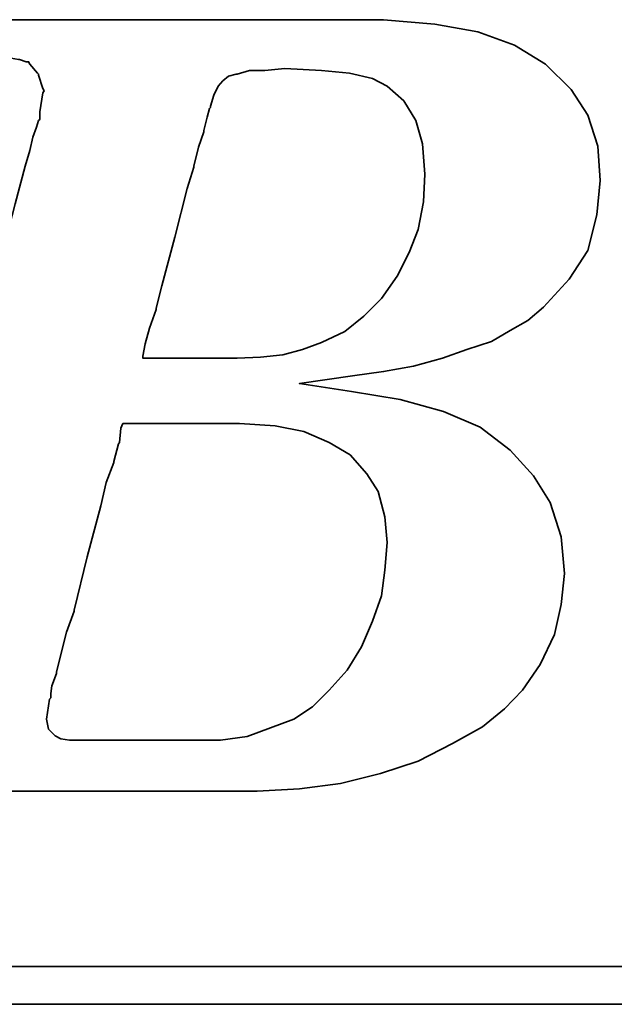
# Model space of a CAD drawing. Header units: inches. Extents: x 26 to 775, y 63 to 714.
# Tile 31 of 49: x 156.88 to 159.18, y 113.03 to 116.84. Entities that reach past the tile are written whole.
import ezdxf

# ---------------------------------------------------------------- set-up
doc = ezdxf.new("R2010")
doc.units = ezdxf.units.IN
doc.header["$LTSCALE"] = 3
doc.header["$MEASUREMENT"] = 0
doc.layers.add('DIM', color=4, linetype='Continuous')
doc.layers.add('layer 1', color=7, linetype='Continuous')

# ---------------------------------------------------------------- blocks, each defined once
blk = doc.blocks.new('TBI MOTION logo(完整正式版)')
at = {"layer": 'layer 1', "color": 22, "lineweight": 35}
for points, knots in [([(-64.65375, -6.86375), (-64.65375, -6.86375), (-64.84375, -7.29625), (-64.84375, -7.29625), (-64.84375, -7.29625), (-64.84375, -7.29625), (-64.86875, -7.34375), (-64.86875, -7.34375), (-64.86875, -7.34375), (-64.86875, -7.34375), (-64.86875, -7.36875), (-64.86875, -7.36875), (-64.86875, -7.36875), (-64.86875, -7.36875), (-65.15375, -7.65375), (-65.15375, -7.65375), (-65.15375, -7.65375), (-65.15375, -7.65375), (-65.17875, -7.65375), (-65.17875, -7.65375), (-65.17875, -7.65375), (-65.17875, -7.65375), (-65.20375, -7.67875), (-65.20375, -7.67875), (-65.20375, -7.67875), (-65.20375, -7.67875), (-65.58875, -7.87125), (-65.58875, -7.87125), (-65.58875, -7.87125), (-65.58875, -7.87125), (-65.63375, -7.87125), (-65.63375, -7.87125), (-65.63375, -7.87125), (-65.63375, -7.87125), (-65.65875, -7.89375), (-65.65875, -7.89375), (-65.65875, -7.89375), (-65.65875, -7.89375), (-66.09375, -7.94375), (-66.09375, -7.94375), (-66.09375, -7.94375), (-66.09375, -7.94375), (-66.11375, -7.94375), (-66.11375, -7.94375), (-66.11375, -7.94375), (-66.11375, -7.94375), (-66.16375, -7.94375), (-66.16375, -7.94375), (-66.16375, -7.94375), (-66.16375, -7.94375), (-66.30875, -7.94375), (-66.30875, -7.94375), (-66.30875, -7.94375), (-66.30875, -7.94375), (-66.69375, -7.94375), (-66.69375, -7.94375), (-66.69375, -7.94375), (-66.69375, -7.94375), (-67.07375, -7.94375), (-67.07375, -7.94375), (-67.07375, -7.94375), (-67.07375, -7.94375), (-67.12375, -7.94375), (-67.12375, -7.94375), (-67.12375, -7.94375), (-67.12375, -7.94375), (-67.12375, -7.96625), (-67.12375, -7.96625), (-67.12375, -7.96625), (-67.12375, -7.96625), (-67.14875, -7.99125), (-67.14875, -7.99125), (-67.14875, -7.99125), (-67.14875, -7.99125), (-67.24375, -8.34875), (-67.24375, -8.34875), (-67.24375, -8.34875), (-67.24375, -8.34875), (-67.31375, -8.68625), (-67.31375, -8.68625), (-67.31375, -8.68625), (-67.31375, -8.68625), (-67.26875, -8.68625), (-67.26875, -8.68625), (-67.26875, -8.68625), (-67.26875, -8.68625), (-67.07375, -8.68625), (-67.07375, -8.68625), (-67.07375, -8.68625), (-67.07375, -8.68625), (-66.54875, -8.68625), (-66.54875, -8.68625), (-66.54875, -8.68625), (-66.54875, -8.68625), (-65.82625, -8.68625), (-65.82625, -8.68625), (-65.82625, -8.68625), (-65.82625, -8.68625), (-65.01375, -8.68625), (-65.01375, -8.68625), (-65.01375, -8.68625), (-65.01375, -8.68625), (-64.05375, -8.68625), (-64.05375, -8.68625), (-64.05375, -8.68625), (-64.05375, -8.68625), (-62.08375, -8.68625), (-62.08375, -8.68625), (-62.08375, -8.68625), (-62.08375, -8.68625), (-60.06875, -8.68625), (-60.06875, -8.68625), (-60.06875, -8.68625), (-60.06875, -8.68625), (-59.10875, -8.68625), (-59.10875, -8.68625), (-59.10875, -8.68625), (-59.10875, -8.68625), (-58.29375, -8.68625), (-58.29375, -8.68625), (-58.29375, -8.68625), (-58.29375, -8.68625), (-57.57375, -8.68625), (-57.57375, -8.68625), (-57.57375, -8.68625), (-57.57375, -8.68625), (-57.04875, -8.68625), (-57.04875, -8.68625), (-57.04875, -8.68625), (-57.04875, -8.68625), (-56.85375, -8.68625), (-56.85375, -8.68625), (-56.85375, -8.68625), (-56.85375, -8.68625), (-56.70875, -8.68625), (-56.70875, -8.68625), (-56.70875, -8.68625), (-56.70875, -8.68625), (-56.61375, -8.68625), (-56.61375, -8.68625), (-56.61375, -8.68625), (-56.61375, -8.68625), (-56.56875, -8.68625), (-56.56875, -8.68625), (-56.56875, -8.68625), (-56.56875, -8.68625), (-55.65375, -8.63875), (-55.65375, -8.63875), (-55.65375, -8.63875), (-55.65375, -8.63875), (-54.76875, -8.51875), (-54.76875, -8.51875), (-54.76875, -8.51875), (-54.76875, -8.51875), (-53.90375, -8.30375), (-53.90375, -8.30375), (-53.90375, -8.30375), (-53.90375, -8.30375), (-53.08875, -8.03875), (-53.08875, -8.03875), (-53.08875, -8.03875), (-53.08875, -8.03875), (-52.34375, -7.65375), (-52.34375, -7.65375), (-52.34375, -7.65375), (-52.34375, -7.65375), (-51.69875, -7.29625), (-51.69875, -7.29625), (-51.69875, -7.29625), (-51.69875, -7.29625), (-51.21875, -6.91125), (-51.21875, -6.91125), (-51.21875, -6.91125), (-51.21875, -6.91125), (-50.83375, -6.50375), (-50.83375, -6.50375), (-50.83375, -6.50375), (-50.83375, -6.50375), (-50.44875, -5.94875), (-50.44875, -5.94875), (-50.44875, -5.94875), (-50.44875, -5.94875), (-50.13875, -5.30375), (-50.13875, -5.30375), (-50.13875, -5.30375), (-50.13875, -5.30375), (-49.99375, -4.65375), (-49.99375, -4.65375), (-49.99375, -4.65375), (-49.99375, -4.65375), (-49.92375, -3.98375), (-49.92375, -3.98375), (-49.92375, -3.98375), (-49.92375, -3.98375), (-49.99375, -3.19374), (-49.99375, -3.19374), (-49.99375, -3.19374), (-49.99375, -3.19374), (-50.23374, -2.44874), (-50.23374, -2.44874), (-50.23374, -2.44874), (-50.23374, -2.44874), (-50.59375, -1.87374), (-50.59375, -1.87374), (-50.59375, -1.87374), (-50.59375, -1.87374), (-51.09875, -1.31874), (-51.09875, -1.31874), (-51.09875, -1.31874), (-51.09875, -1.31874), (-51.74375, -0.81875), (-51.74375, -0.81875), (-51.74375, -0.81875), (-51.74375, -0.81875), (-52.53875, -0.48125), (-52.53875, -0.48125), (-52.53875, -0.48125), (-52.53875, -0.48125), (-53.47375, -0.21875), (-53.47375, -0.21875), (-53.47375, -0.21875), (-53.47375, -0.21875), (-54.52875, -0.04874), (-54.52875, -0.04874), (-54.52875, -0.04874), (-54.52875, -0.04874), (-55.65375, 0.12125), (-55.65375, 0.12125), (-55.65375, 0.12125), (-55.65375, 0.12125), (-54.50375, 0.28624), (-54.50375, 0.28624), (-54.50375, 0.28624), (-54.50375, 0.28624), (-53.83375, 0.38124), (-53.83375, 0.38124), (-53.83375, 0.38124), (-53.83375, 0.38124), (-53.18375, 0.50125), (-53.18375, 0.50125), (-53.18375, 0.50125), (-53.18375, 0.50125), (-52.55875, 0.66874), (-52.55875, 0.66874), (-52.55875, 0.66874), (-52.55875, 0.66874), (-52.03375, 0.86124), (-52.03375, 0.86124), (-52.03375, 0.86124), (-52.03375, 0.86124), (-51.50374, 1.03124), (-51.50374, 1.03124), (-51.50374, 1.03124), (-51.50374, 1.03124), (-51.09875, 1.27125), (-51.09875, 1.27125), (-51.09875, 1.27125), (-51.09875, 1.27125), (-50.71375, 1.48624), (-50.71375, 1.48624), (-50.71375, 1.48624), (-50.71375, 1.48624), (-50.37625, 1.77625), (-50.37625, 1.77625), (-50.37625, 1.77625), (-50.37625, 1.77625), (-49.82375, 2.37625), (-49.82375, 2.37625), (-49.82375, 2.37625), (-49.82375, 2.37625), (-49.41875, 2.99625), (-49.41875, 2.99625), (-49.41875, 2.99625), (-49.41875, 2.99625), (-49.22375, 3.76625), (-49.22375, 3.76625), (-49.22375, 3.76625), (-49.22375, 3.76625), (-49.15375, 4.50874), (-49.15375, 4.50874), (-49.15375, 4.50874), (-49.15375, 4.50874), (-49.20375, 5.25125), (-49.20375, 5.25125), (-49.20375, 5.25125), (-49.20375, 5.25125), (-49.41875, 5.92625), (-49.41875, 5.92625), (-49.41875, 5.92625), (-49.41875, 5.92625), (-49.77875, 6.47625), (-49.77875, 6.47625), (-49.77875, 6.47625), (-49.77875, 6.47625), (-50.33125, 7.02624), (-50.33125, 7.02624), (-50.33125, 7.02624), (-50.33125, 7.02624), (-51.00125, 7.43625), (-51.00125, 7.43625), (-51.00125, 7.43625), (-51.00125, 7.43625), (-51.79375, 7.72625), (-51.79375, 7.72625), (-51.79375, 7.72625), (-51.79375, 7.72625), (-52.72875, 7.89124), (-52.72875, 7.89124), (-52.72875, 7.89124), (-52.72875, 7.89124), (-53.83375, 7.98625), (-53.83375, 7.98625), (-53.83375, 7.98625), (-53.83375, 7.98625), (-53.92875, 7.98625), (-53.92875, 7.98625), (-53.92875, 7.98625), (-53.92875, 7.98625), (-54.26375, 7.98625), (-54.26375, 7.98625), (-54.26375, 7.98625), (-54.26375, 7.98625), (-54.74375, 7.98625), (-54.74375, 7.98625), (-54.74375, 7.98625), (-54.74375, 7.98625), (-55.36875, 7.98625), (-55.36875, 7.98625), (-55.36875, 7.98625), (-55.36875, 7.98625), (-56.13375, 7.98625), (-56.13375, 7.98625), (-56.13375, 7.98625), (-56.13375, 7.98625), (-56.94875, 7.98625), (-56.94875, 7.98625), (-56.94875, 7.98625), (-56.94875, 7.98625), (-58.77625, 7.98625), (-58.77625, 7.98625), (-58.77625, 7.98625), (-58.77625, 7.98625), (-60.59875, 7.98625), (-60.59875, 7.98625), (-60.59875, 7.98625), (-60.59875, 7.98625), (-61.41375, 7.98625), (-61.41375, 7.98625), (-61.41375, 7.98625), (-61.41375, 7.98625), (-62.17875, 7.98625), (-62.17875, 7.98625), (-62.17875, 7.98625), (-62.17875, 7.98625), (-62.80375, 7.98625), (-62.80375, 7.98625), (-62.80375, 7.98625), (-62.80375, 7.98625), (-63.30625, 7.98625), (-63.30625, 7.98625), (-63.30625, 7.98625), (-63.30625, 7.98625), (-63.57375, 7.98625), (-63.57375, 7.98625), (-63.57375, 7.98625), (-63.57375, 7.98625), (-63.57375, 7.96375), (-63.57375, 7.96375), (-63.57375, 7.96375), (-63.57375, 7.96375), (-63.59875, 7.94125), (-63.59875, 7.94125), (-63.59875, 7.94125), (-63.59875, 7.94125), (-63.69375, 7.55625), (-63.69375, 7.55625), (-63.69375, 7.55625), (-63.69375, 7.55625), (-63.76375, 7.24624), (-63.76375, 7.24624), (-63.76375, 7.24624), (-63.76375, 7.24624), (-63.23875, 7.24624), (-63.23875, 7.24624), (-63.23875, 7.24624), (-63.23875, 7.24624), (-62.75875, 7.24624), (-62.75875, 7.24624), (-62.75875, 7.24624), (-62.75875, 7.24624), (-62.61125, 7.24624), (-62.61125, 7.24624), (-62.61125, 7.24624), (-62.61125, 7.24624), (-62.56625, 7.24624), (-62.56625, 7.24624), (-62.56625, 7.24624), (-62.56625, 7.24624), (-62.22875, 7.24624), (-62.22875, 7.24624), (-62.22875, 7.24624), (-62.22875, 7.24624), (-62.20375, 7.24624), (-62.20375, 7.24624), (-62.20375, 7.24624), (-62.20375, 7.24624), (-62.17875, 7.21875), (-62.17875, 7.21875), (-62.17875, 7.21875), (-62.17875, 7.21875), (-61.96375, 7.17125), (-61.96375, 7.17125), (-61.96375, 7.17125), (-61.96375, 7.17125), (-61.72375, 7.12624), (-61.72375, 7.12624), (-61.72375, 7.12624), (-61.72375, 7.12624), (-61.70375, 7.12624), (-61.70375, 7.12624), (-61.70375, 7.12624), (-61.70375, 7.12624), (-61.55875, 7.07624), (-61.55875, 7.07624), (-61.55875, 7.07624), (-61.55875, 7.07624), (-61.50875, 7.07624), (-61.50875, 7.07624), (-61.50875, 7.07624), (-61.50875, 7.07624), (-61.48375, 7.02624), (-61.48375, 7.02624), (-61.48375, 7.02624), (-61.48375, 7.02624), (-61.31875, 6.83375), (-61.31875, 6.83375), (-61.31875, 6.83375), (-61.31875, 6.83375), (-61.29375, 6.81125), (-61.29375, 6.81125), (-61.29375, 6.81125), (-61.29375, 6.81125), (-61.29375, 6.78625), (-61.29375, 6.78625), (-61.29375, 6.78625), (-61.29375, 6.78625), (-61.19875, 6.50124), (-61.19875, 6.50124), (-61.19875, 6.50124), (-61.19875, 6.50124), (-61.17375, 6.45124), (-61.17375, 6.45124), (-61.17375, 6.45124), (-61.17375, 6.45124), (-61.19875, 6.40625), (-61.19875, 6.40625), (-61.19875, 6.40625), (-61.19875, 6.40625), (-61.26875, 5.99624), (-61.26875, 5.99624), (-61.26875, 5.99624), (-61.26875, 5.99624), (-61.26875, 5.85125), (-61.26875, 5.85125), (-61.26875, 5.85125), (-61.26875, 5.85125), (-61.26875, 5.82625), (-61.26875, 5.82625), (-61.26875, 5.82625), (-61.26875, 5.82625), (-61.29375, 5.80625), (-61.29375, 5.80625), (-61.29375, 5.80625), (-61.29375, 5.80625), (-61.34125, 5.66125), (-61.34125, 5.66125), (-61.34125, 5.66125), (-61.34125, 5.66125), (-61.41375, 5.44625), (-61.41375, 5.44625), (-61.41375, 5.44625), (-61.41375, 5.44625), (-61.48375, 5.15625), (-61.48375, 5.15625), (-61.48375, 5.15625), (-61.48375, 5.15625), (-61.58375, 4.82124), (-61.58375, 4.82124), (-61.58375, 4.82124), (-61.58375, 4.82124), (-61.79875, 4.00375), (-61.79875, 4.00375), (-61.79875, 4.00375), (-61.79875, 4.00375), (-62.05875, 2.99625), (-62.05875, 2.99625), (-62.05875, 2.99625), (-62.05875, 2.99625), (-62.34875, 1.91625), (-62.34875, 1.91625), (-62.34875, 1.91625), (-62.34875, 1.91625), (-62.97375, -0.41124), (-62.97375, -0.41124), (-62.97375, -0.41124), (-62.97375, -0.41124), (-63.59875, -2.75875), (-63.59875, -2.75875), (-63.59875, -2.75875), (-63.59875, -2.75875), (-63.88375, -3.86374), (-63.88375, -3.86374), (-63.88375, -3.86374), (-63.88375, -3.86374), (-64.14875, -4.82374), (-64.14875, -4.82374), (-64.14875, -4.82374), (-64.14875, -4.82374), (-64.36375, -5.64125), (-64.36375, -5.64125), (-64.36375, -5.64125), (-64.36375, -5.64125), (-64.43625, -5.97625), (-64.43625, -5.97625), (-64.43625, -5.97625), (-64.43625, -5.97625), (-64.50875, -6.28625), (-64.50875, -6.28625), (-64.50875, -6.28625), (-64.50875, -6.28625), (-64.50875, -6.30875), (-64.50875, -6.30875), (-64.50875, -6.30875), (-64.50875, -6.30875), (-64.57875, -6.50375), (-64.57875, -6.50375), (-64.57875, -6.50375), (-64.57875, -6.50375), (-64.62875, -6.69625), (-64.62875, -6.69625), (-64.62875, -6.69625), (-64.62875, -6.69625), (-64.62875, -6.76875), (-64.62875, -6.76875), (-64.62875, -6.76875), (-64.62875, -6.76875), (-64.62875, -6.81375), (-64.62875, -6.81375), (-64.62875, -6.81375), (-64.62875, -6.81375), (-64.62875, -6.83875), (-64.62875, -6.83875), (-64.62875, -6.83875), (-64.62875, -6.83875), (-64.65375, -6.86375), (-64.65375, -6.86375)], [0, 0, 0, 0, 0.00719424, 0.00719424, 0.00719424, 0.00719424, 0.01438849, 0.01438849, 0.01438849, 0.01438849, 0.02158273, 0.02158273, 0.02158273, 0.02158273, 0.02877698, 0.02877698, 0.02877698, 0.02877698, 0.03597122, 0.03597122, 0.03597122, 0.03597122, 0.04316547, 0.04316547, 0.04316547, 0.04316547, 0.05035971, 0.05035971, 0.05035971, 0.05035971, 0.05755396, 0.05755396, 0.05755396, 0.05755396, 0.0647482, 0.0647482, 0.0647482, 0.0647482, 0.07194245, 0.07194245, 0.07194245, 0.07194245, 0.07913669, 0.07913669, 0.07913669, 0.07913669, 0.08633094, 0.08633094, 0.08633094, 0.08633094, 0.09352518, 0.09352518, 0.09352518, 0.09352518, 0.10071942, 0.10071942, 0.10071942, 0.10071942, 0.10791367, 0.10791367, 0.10791367, 0.10791367, 0.11510791, 0.11510791, 0.11510791, 0.11510791, 0.12230216, 0.12230216, 0.12230216, 0.12230216, 0.1294964, 0.1294964, 0.1294964, 0.1294964, 0.13669065, 0.13669065, 0.13669065, 0.13669065, 0.14388489, 0.14388489, 0.14388489, 0.14388489, 0.15107914, 0.15107914, 0.15107914, 0.15107914, 0.15827338, 0.15827338, 0.15827338, 0.15827338, 0.16546763, 0.16546763, 0.16546763, 0.16546763, 0.17266187, 0.17266187, 0.17266187, 0.17266187, 0.17985612, 0.17985612, 0.17985612, 0.17985612, 0.18705036, 0.18705036, 0.18705036, 0.18705036, 0.1942446, 0.1942446, 0.1942446, 0.1942446, 0.20143885, 0.20143885, 0.20143885, 0.20143885, 0.20863309, 0.20863309, 0.20863309, 0.20863309, 0.21582734, 0.21582734, 0.21582734, 0.21582734, 0.22302158, 0.22302158, 0.22302158, 0.22302158, 0.23021583, 0.23021583, 0.23021583, 0.23021583, 0.23741007, 0.23741007, 0.23741007, 0.23741007, 0.24460432, 0.24460432, 0.24460432, 0.24460432, 0.25179856, 0.25179856, 0.25179856, 0.25179856, 0.25899281, 0.25899281, 0.25899281, 0.25899281, 0.26618705, 0.26618705, 0.26618705, 0.26618705, 0.27338129, 0.27338129, 0.27338129, 0.27338129, 0.28057554, 0.28057554, 0.28057554, 0.28057554, 0.28776978, 0.28776978, 0.28776978, 0.28776978, 0.29496403, 0.29496403, 0.29496403, 0.29496403, 0.30215827, 0.30215827, 0.30215827, 0.30215827, 0.30935252, 0.30935252, 0.30935252, 0.30935252, 0.31654676, 0.31654676, 0.31654676, 0.31654676, 0.32374101, 0.32374101, 0.32374101, 0.32374101, 0.33093525, 0.33093525, 0.33093525, 0.33093525, 0.3381295, 0.3381295, 0.3381295, 0.3381295, 0.34532374, 0.34532374, 0.34532374, 0.34532374, 0.35251799, 0.35251799, 0.35251799, 0.35251799, 0.35971223, 0.35971223, 0.35971223, 0.35971223, 0.36690647, 0.36690647, 0.36690647, 0.36690647, 0.37410072, 0.37410072, 0.37410072, 0.37410072, 0.38129496, 0.38129496, 0.38129496, 0.38129496, 0.38848921, 0.38848921, 0.38848921, 0.38848921, 0.39568345, 0.39568345, 0.39568345, 0.39568345, 0.4028777, 0.4028777, 0.4028777, 0.4028777, 0.41007194, 0.41007194, 0.41007194, 0.41007194, 0.41726619, 0.41726619, 0.41726619, 0.41726619, 0.42446043, 0.42446043, 0.42446043, 0.42446043, 0.43165468, 0.43165468, 0.43165468, 0.43165468, 0.43884892, 0.43884892, 0.43884892, 0.43884892, 0.44604317, 0.44604317, 0.44604317, 0.44604317, 0.45323741, 0.45323741, 0.45323741, 0.45323741, 0.46043165, 0.46043165, 0.46043165, 0.46043165, 0.4676259, 0.4676259, 0.4676259, 0.4676259, 0.47482014, 0.47482014, 0.47482014, 0.47482014, 0.48201439, 0.48201439, 0.48201439, 0.48201439, 0.48920863, 0.48920863, 0.48920863, 0.48920863, 0.49640288, 0.49640288, 0.49640288, 0.49640288, 0.50359712, 0.50359712, 0.50359712, 0.50359712, 0.51079137, 0.51079137, 0.51079137, 0.51079137, 0.51798561, 0.51798561, 0.51798561, 0.51798561, 0.52517986, 0.52517986, 0.52517986, 0.52517986, 0.5323741, 0.5323741, 0.5323741, 0.5323741, 0.53956835, 0.53956835, 0.53956835, 0.53956835, 0.54676259, 0.54676259, 0.54676259, 0.54676259, 0.55395683, 0.55395683, 0.55395683, 0.55395683, 0.56115108, 0.56115108, 0.56115108, 0.56115108, 0.56834532, 0.56834532, 0.56834532, 0.56834532, 0.57553957, 0.57553957, 0.57553957, 0.57553957, 0.58273381, 0.58273381, 0.58273381, 0.58273381, 0.58992806, 0.58992806, 0.58992806, 0.58992806, 0.5971223, 0.5971223, 0.5971223, 0.5971223, 0.60431655, 0.60431655, 0.60431655, 0.60431655, 0.61151079, 0.61151079, 0.61151079, 0.61151079, 0.61870504, 0.61870504, 0.61870504, 0.61870504, 0.62589928, 0.62589928, 0.62589928, 0.62589928, 0.63309353, 0.63309353, 0.63309353, 0.63309353, 0.64028777, 0.64028777, 0.64028777, 0.64028777, 0.64748201, 0.64748201, 0.64748201, 0.64748201, 0.65467626, 0.65467626, 0.65467626, 0.65467626, 0.6618705, 0.6618705, 0.6618705, 0.6618705, 0.66906475, 0.66906475, 0.66906475, 0.66906475, 0.67625899, 0.67625899, 0.67625899, 0.67625899, 0.68345324, 0.68345324, 0.68345324, 0.68345324, 0.69064748, 0.69064748, 0.69064748, 0.69064748, 0.69784173, 0.69784173, 0.69784173, 0.69784173, 0.70503597, 0.70503597, 0.70503597, 0.70503597, 0.71223022, 0.71223022, 0.71223022, 0.71223022, 0.71942446, 0.71942446, 0.71942446, 0.71942446, 0.72661871, 0.72661871, 0.72661871, 0.72661871, 0.73381295, 0.73381295, 0.73381295, 0.73381295, 0.74100719, 0.74100719, 0.74100719, 0.74100719, 0.74820144, 0.74820144, 0.74820144, 0.74820144, 0.75539568, 0.75539568, 0.75539568, 0.75539568, 0.76258993, 0.76258993, 0.76258993, 0.76258993, 0.76978417, 0.76978417, 0.76978417, 0.76978417, 0.77697842, 0.77697842, 0.77697842, 0.77697842, 0.78417266, 0.78417266, 0.78417266, 0.78417266, 0.79136691, 0.79136691, 0.79136691, 0.79136691, 0.79856115, 0.79856115, 0.79856115, 0.79856115, 0.8057554, 0.8057554, 0.8057554, 0.8057554, 0.81294964, 0.81294964, 0.81294964, 0.81294964, 0.82014388, 0.82014388, 0.82014388, 0.82014388, 0.82733813, 0.82733813, 0.82733813, 0.82733813, 0.83453237, 0.83453237, 0.83453237, 0.83453237, 0.84172662, 0.84172662, 0.84172662, 0.84172662, 0.84892086, 0.84892086, 0.84892086, 0.84892086, 0.85611511, 0.85611511, 0.85611511, 0.85611511, 0.86330935, 0.86330935, 0.86330935, 0.86330935, 0.8705036, 0.8705036, 0.8705036, 0.8705036, 0.87769784, 0.87769784, 0.87769784, 0.87769784, 0.88489209, 0.88489209, 0.88489209, 0.88489209, 0.89208633, 0.89208633, 0.89208633, 0.89208633, 0.89928058, 0.89928058, 0.89928058, 0.89928058, 0.90647482, 0.90647482, 0.90647482, 0.90647482, 0.91366906, 0.91366906, 0.91366906, 0.91366906, 0.92086331, 0.92086331, 0.92086331, 0.92086331, 0.92805755, 0.92805755, 0.92805755, 0.92805755, 0.9352518, 0.9352518, 0.9352518, 0.9352518, 0.94244604, 0.94244604, 0.94244604, 0.94244604, 0.94964029, 0.94964029, 0.94964029, 0.94964029, 0.95683453, 0.95683453, 0.95683453, 0.95683453, 0.96402878, 0.96402878, 0.96402878, 0.96402878, 0.97122302, 0.97122302, 0.97122302, 0.97122302, 0.97841727, 0.97841727, 0.97841727, 0.97841727, 0.98561151, 0.98561151, 0.98561151, 0.98561151, 0.99280576, 0.99280576, 0.99280576, 0.99280576, 1, 1, 1, 1]), ([(-57.50375, 6.35625), (-57.50375, 6.35625), (-57.57375, 6.11625), (-57.57375, 6.11625), (-57.57375, 6.11625), (-57.57375, 6.11625), (-57.57375, 6.09125), (-57.57375, 6.09125), (-57.57375, 6.09125), (-57.57375, 6.09125), (-57.59875, 6.06625), (-57.59875, 6.06625), (-57.59875, 6.06625), (-57.59875, 6.06625), (-57.64875, 5.87625), (-57.64875, 5.87625), (-57.64875, 5.87625), (-57.64875, 5.87625), (-57.71875, 5.58875), (-57.71875, 5.58875), (-57.71875, 5.58875), (-57.71875, 5.58875), (-57.71875, 5.56625), (-57.71875, 5.56625), (-57.71875, 5.56625), (-57.71875, 5.56625), (-57.83875, 5.23125), (-57.83875, 5.23125), (-57.83875, 5.23125), (-57.83875, 5.23125), (-57.93625, 4.82124), (-57.93625, 4.82124), (-57.93625, 4.82124), (-57.93625, 4.82124), (-57.93625, 4.79624), (-57.93625, 4.79624), (-57.93625, 4.79624), (-57.93625, 4.79624), (-58.07875, 4.34125), (-58.07875, 4.34125), (-58.07875, 4.34125), (-58.07875, 4.34125), (-58.34375, 3.28625), (-58.34375, 3.28625), (-58.34375, 3.28625), (-58.34375, 3.28625), (-58.62875, 2.23124), (-58.62875, 2.23124), (-58.62875, 2.23124), (-58.62875, 2.23124), (-58.74875, 1.75125), (-58.74875, 1.75125), (-58.74875, 1.75125), (-58.74875, 1.75125), (-58.74875, 1.72625), (-58.74875, 1.72625), (-58.74875, 1.72625), (-58.74875, 1.72625), (-58.89375, 1.31625), (-58.89375, 1.31625), (-58.89375, 1.31625), (-58.89375, 1.31625), (-58.98875, 0.98124), (-58.98875, 0.98124), (-58.98875, 0.98124), (-58.98875, 0.98124), (-59.03875, 0.71625), (-59.03875, 0.71625), (-59.03875, 0.71625), (-59.03875, 0.71625), (-59.03875, 0.66874), (-59.03875, 0.66874), (-59.03875, 0.66874), (-59.03875, 0.66874), (-58.91875, 0.66874), (-58.91875, 0.66874), (-58.91875, 0.66874), (-58.91875, 0.66874), (-58.53375, 0.66874), (-58.53375, 0.66874), (-58.53375, 0.66874), (-58.53375, 0.66874), (-58.10375, 0.66874), (-58.10375, 0.66874), (-58.10375, 0.66874), (-58.10375, 0.66874), (-57.66875, 0.66874), (-57.66875, 0.66874), (-57.66875, 0.66874), (-57.66875, 0.66874), (-57.33375, 0.66874), (-57.33375, 0.66874), (-57.33375, 0.66874), (-57.33375, 0.66874), (-57.09375, 0.66874), (-57.09375, 0.66874), (-57.09375, 0.66874), (-57.09375, 0.66874), (-56.99875, 0.66874), (-56.99875, 0.66874), (-56.99875, 0.66874), (-56.99875, 0.66874), (-56.49375, 0.69374), (-56.49375, 0.69374), (-56.49375, 0.69374), (-56.49375, 0.69374), (-56.01375, 0.74374), (-56.01375, 0.74374), (-56.01375, 0.74374), (-56.01375, 0.74374), (-55.58375, 0.86124), (-55.58375, 0.86124), (-55.58375, 0.86124), (-55.58375, 0.86124), (-55.17375, 1.00624), (-55.17375, 1.00624), (-55.17375, 1.00624), (-55.17375, 1.00624), (-54.67375, 1.24625), (-54.67375, 1.24625), (-54.67375, 1.24625), (-54.67375, 1.24625), (-54.26375, 1.58124), (-54.26375, 1.58124), (-54.26375, 1.58124), (-54.26375, 1.58124), (-53.87875, 1.96374), (-53.87875, 1.96374), (-53.87875, 1.96374), (-53.87875, 1.96374), (-53.54375, 2.44625), (-53.54375, 2.44625), (-53.54375, 2.44625), (-53.54375, 2.44625), (-53.27875, 2.95125), (-53.27875, 2.95125), (-53.27875, 2.95125), (-53.27875, 2.95125), (-53.08875, 3.45124), (-53.08875, 3.45124), (-53.08875, 3.45124), (-53.08875, 3.45124), (-52.96875, 4.05124), (-52.96875, 4.05124), (-52.96875, 4.05124), (-52.96875, 4.05124), (-52.94375, 4.65125), (-52.94375, 4.65125), (-52.94375, 4.65125), (-52.94375, 4.65125), (-52.99375, 5.30125), (-52.99375, 5.30125), (-52.99375, 5.30125), (-52.99375, 5.30125), (-53.13875, 5.80625), (-53.13875, 5.80625), (-53.13875, 5.80625), (-53.13875, 5.80625), (-53.39875, 6.23625), (-53.39875, 6.23625), (-53.39875, 6.23625), (-53.39875, 6.23625), (-53.75875, 6.54875), (-53.75875, 6.54875), (-53.75875, 6.54875), (-53.75875, 6.54875), (-54.07375, 6.71625), (-54.07375, 6.71625), (-54.07375, 6.71625), (-54.07375, 6.71625), (-54.57375, 6.83375), (-54.57375, 6.83375), (-54.57375, 6.83375), (-54.57375, 6.83375), (-55.17375, 6.88625), (-55.17375, 6.88625), (-55.17375, 6.88625), (-55.17375, 6.88625), (-55.96875, 6.93125), (-55.96875, 6.93125), (-55.96875, 6.93125), (-55.96875, 6.93125), (-56.39875, 6.88625), (-56.39875, 6.88625), (-56.39875, 6.88625), (-56.39875, 6.88625), (-56.42125, 6.88625), (-56.42125, 6.88625), (-56.42125, 6.88625), (-56.42125, 6.88625), (-56.73375, 6.88625), (-56.73375, 6.88625), (-56.73375, 6.88625), (-56.73375, 6.88625), (-56.99875, 6.81125), (-56.99875, 6.81125), (-56.99875, 6.81125), (-56.99875, 6.81125), (-57.02375, 6.81125), (-57.02375, 6.81125), (-57.02375, 6.81125), (-57.02375, 6.81125), (-57.18875, 6.76625), (-57.18875, 6.76625), (-57.18875, 6.76625), (-57.18875, 6.76625), (-57.30875, 6.66625), (-57.30875, 6.66625), (-57.30875, 6.66625), (-57.30875, 6.66625), (-57.40875, 6.54875), (-57.40875, 6.54875), (-57.40875, 6.54875), (-57.40875, 6.54875), (-57.50375, 6.35625), (-57.50375, 6.35625)], [0, 0, 0, 0, 0.01851852, 0.01851852, 0.01851852, 0.01851852, 0.03703704, 0.03703704, 0.03703704, 0.03703704, 0.05555556, 0.05555556, 0.05555556, 0.05555556, 0.07407407, 0.07407407, 0.07407407, 0.07407407, 0.09259259, 0.09259259, 0.09259259, 0.09259259, 0.11111111, 0.11111111, 0.11111111, 0.11111111, 0.12962963, 0.12962963, 0.12962963, 0.12962963, 0.14814815, 0.14814815, 0.14814815, 0.14814815, 0.16666667, 0.16666667, 0.16666667, 0.16666667, 0.18518519, 0.18518519, 0.18518519, 0.18518519, 0.2037037, 0.2037037, 0.2037037, 0.2037037, 0.22222222, 0.22222222, 0.22222222, 0.22222222, 0.24074074, 0.24074074, 0.24074074, 0.24074074, 0.25925926, 0.25925926, 0.25925926, 0.25925926, 0.27777778, 0.27777778, 0.27777778, 0.27777778, 0.2962963, 0.2962963, 0.2962963, 0.2962963, 0.31481481, 0.31481481, 0.31481481, 0.31481481, 0.33333333, 0.33333333, 0.33333333, 0.33333333, 0.35185185, 0.35185185, 0.35185185, 0.35185185, 0.37037037, 0.37037037, 0.37037037, 0.37037037, 0.38888889, 0.38888889, 0.38888889, 0.38888889, 0.40740741, 0.40740741, 0.40740741, 0.40740741, 0.42592593, 0.42592593, 0.42592593, 0.42592593, 0.44444444, 0.44444444, 0.44444444, 0.44444444, 0.46296296, 0.46296296, 0.46296296, 0.46296296, 0.48148148, 0.48148148, 0.48148148, 0.48148148, 0.5, 0.5, 0.5, 0.5, 0.51851852, 0.51851852, 0.51851852, 0.51851852, 0.53703704, 0.53703704, 0.53703704, 0.53703704, 0.55555556, 0.55555556, 0.55555556, 0.55555556, 0.57407407, 0.57407407, 0.57407407, 0.57407407, 0.59259259, 0.59259259, 0.59259259, 0.59259259, 0.61111111, 0.61111111, 0.61111111, 0.61111111, 0.62962963, 0.62962963, 0.62962963, 0.62962963, 0.64814815, 0.64814815, 0.64814815, 0.64814815, 0.66666667, 0.66666667, 0.66666667, 0.66666667, 0.68518519, 0.68518519, 0.68518519, 0.68518519, 0.7037037, 0.7037037, 0.7037037, 0.7037037, 0.72222222, 0.72222222, 0.72222222, 0.72222222, 0.74074074, 0.74074074, 0.74074074, 0.74074074, 0.75925926, 0.75925926, 0.75925926, 0.75925926, 0.77777778, 0.77777778, 0.77777778, 0.77777778, 0.7962963, 0.7962963, 0.7962963, 0.7962963, 0.81481481, 0.81481481, 0.81481481, 0.81481481, 0.83333333, 0.83333333, 0.83333333, 0.83333333, 0.85185185, 0.85185185, 0.85185185, 0.85185185, 0.87037037, 0.87037037, 0.87037037, 0.87037037, 0.88888889, 0.88888889, 0.88888889, 0.88888889, 0.90740741, 0.90740741, 0.90740741, 0.90740741, 0.92592593, 0.92592593, 0.92592593, 0.92592593, 0.94444444, 0.94444444, 0.94444444, 0.94444444, 0.96296296, 0.96296296, 0.96296296, 0.96296296, 0.98148148, 0.98148148, 0.98148148, 0.98148148, 1, 1, 1, 1]), ([(-61.03125, -6.57375), (-61.03125, -6.57375), (-61.03125, -6.67125), (-61.03125, -6.67125), (-61.03125, -6.67125), (-61.03125, -6.67125), (-61.05375, -6.69625), (-61.05375, -6.69625), (-61.05375, -6.69625), (-61.05375, -6.69625), (-61.12375, -7.12875), (-61.12375, -7.12875), (-61.12375, -7.12875), (-61.12375, -7.12875), (-61.07875, -7.34375), (-61.07875, -7.34375), (-61.07875, -7.34375), (-61.07875, -7.34375), (-60.93375, -7.48875), (-60.93375, -7.48875), (-60.93375, -7.48875), (-60.93375, -7.48875), (-60.81375, -7.55625), (-60.81375, -7.55625), (-60.81375, -7.55625), (-60.81375, -7.55625), (-60.62375, -7.58375), (-60.62375, -7.58375), (-60.62375, -7.58375), (-60.62375, -7.58375), (-60.30875, -7.58375), (-60.30875, -7.58375), (-60.30875, -7.58375), (-60.30875, -7.58375), (-59.97375, -7.58375), (-59.97375, -7.58375), (-59.97375, -7.58375), (-59.97375, -7.58375), (-59.87875, -7.58375), (-59.87875, -7.58375), (-59.87875, -7.58375), (-59.87875, -7.58375), (-59.63625, -7.58375), (-59.63625, -7.58375), (-59.63625, -7.58375), (-59.63625, -7.58375), (-58.96875, -7.58375), (-58.96875, -7.58375), (-58.96875, -7.58375), (-58.96875, -7.58375), (-58.29375, -7.58375), (-58.29375, -7.58375), (-58.29375, -7.58375), (-58.29375, -7.58375), (-58.05375, -7.58375), (-58.05375, -7.58375), (-58.05375, -7.58375), (-58.05375, -7.58375), (-57.98375, -7.58375), (-57.98375, -7.58375), (-57.98375, -7.58375), (-57.98375, -7.58375), (-57.35875, -7.58375), (-57.35875, -7.58375), (-57.35875, -7.58375), (-57.35875, -7.58375), (-56.78375, -7.50875), (-56.78375, -7.50875), (-56.78375, -7.50875), (-56.78375, -7.50875), (-56.27875, -7.31875), (-56.27875, -7.31875), (-56.27875, -7.31875), (-56.27875, -7.31875), (-55.77375, -7.12875), (-55.77375, -7.12875), (-55.77375, -7.12875), (-55.77375, -7.12875), (-55.36875, -6.86375), (-55.36875, -6.86375), (-55.36875, -6.86375), (-55.36875, -6.86375), (-55.00875, -6.50375), (-55.00875, -6.50375), (-55.00875, -6.50375), (-55.00875, -6.50375), (-54.62375, -6.06875), (-54.62375, -6.06875), (-54.62375, -6.06875), (-54.62375, -6.06875), (-54.31375, -5.56875), (-54.31375, -5.56875), (-54.31375, -5.56875), (-54.31375, -5.56875), (-54.07375, -5.01625), (-54.07375, -5.01625), (-54.07375, -5.01625), (-54.07375, -5.01625), (-53.87875, -4.46374), (-53.87875, -4.46374), (-53.87875, -4.46374), (-53.87875, -4.46374), (-53.80875, -3.91375), (-53.80875, -3.91375), (-53.80875, -3.91375), (-53.80875, -3.91375), (-53.75875, -3.31375), (-53.75875, -3.31375), (-53.75875, -3.31375), (-53.75875, -3.31375), (-53.80875, -2.75875), (-53.80875, -2.75875), (-53.80875, -2.75875), (-53.80875, -2.75875), (-53.95375, -2.20875), (-53.95375, -2.20875), (-53.95375, -2.20875), (-53.95375, -2.20875), (-54.19375, -1.82625), (-54.19375, -1.82625), (-54.19375, -1.82625), (-54.19375, -1.82625), (-54.55375, -1.41875), (-54.55375, -1.41875), (-54.55375, -1.41875), (-54.55375, -1.41875), (-55.00875, -1.15125), (-55.00875, -1.15125), (-55.00875, -1.15125), (-55.00875, -1.15125), (-55.56125, -0.91375), (-55.56125, -0.91375), (-55.56125, -0.91375), (-55.56125, -0.91375), (-56.18125, -0.79375), (-56.18125, -0.79375), (-56.18125, -0.79375), (-56.18125, -0.79375), (-56.94875, -0.74374), (-56.94875, -0.74374), (-56.94875, -0.74374), (-56.94875, -0.74374), (-56.99875, -0.74374), (-56.99875, -0.74374), (-56.99875, -0.74374), (-56.99875, -0.74374), (-57.09375, -0.74374), (-57.09375, -0.74374), (-57.09375, -0.74374), (-57.09375, -0.74374), (-57.38375, -0.74374), (-57.38375, -0.74374), (-57.38375, -0.74374), (-57.38375, -0.74374), (-57.76875, -0.74374), (-57.76875, -0.74374), (-57.76875, -0.74374), (-57.76875, -0.74374), (-58.24625, -0.74374), (-58.24625, -0.74374), (-58.24625, -0.74374), (-58.24625, -0.74374), (-58.72875, -0.74374), (-58.72875, -0.74374), (-58.72875, -0.74374), (-58.72875, -0.74374), (-59.20875, -0.74374), (-59.20875, -0.74374), (-59.20875, -0.74374), (-59.20875, -0.74374), (-59.46875, -0.74374), (-59.46875, -0.74374), (-59.46875, -0.74374), (-59.46875, -0.74374), (-59.51625, -0.83875), (-59.51625, -0.83875), (-59.51625, -0.83875), (-59.51625, -0.83875), (-59.54375, -1.15125), (-59.54375, -1.15125), (-59.54375, -1.15125), (-59.54375, -1.15125), (-59.56375, -1.17874), (-59.56375, -1.17874), (-59.56375, -1.17874), (-59.56375, -1.17874), (-59.66375, -1.55875), (-59.66375, -1.55875), (-59.66375, -1.55875), (-59.66375, -1.55875), (-59.66375, -1.58375), (-59.66375, -1.58375), (-59.66375, -1.58375), (-59.66375, -1.58375), (-59.82875, -2.01874), (-59.82875, -2.01874), (-59.82875, -2.01874), (-59.82875, -2.01874), (-59.94875, -2.52125), (-59.94875, -2.52125), (-59.94875, -2.52125), (-59.94875, -2.52125), (-60.23875, -3.62375), (-60.23875, -3.62375), (-60.23875, -3.62375), (-60.23875, -3.62375), (-60.52375, -4.77624), (-60.52375, -4.77624), (-60.52375, -4.77624), (-60.52375, -4.77624), (-60.52375, -4.79874), (-60.52375, -4.79874), (-60.52375, -4.79874), (-60.52375, -4.79874), (-60.69125, -5.25375), (-60.69125, -5.25375), (-60.69125, -5.25375), (-60.69125, -5.25375), (-60.81375, -5.73625), (-60.81375, -5.73625), (-60.81375, -5.73625), (-60.81375, -5.73625), (-60.90875, -6.11875), (-60.90875, -6.11875), (-60.90875, -6.11875), (-60.90875, -6.11875), (-60.90875, -6.14375), (-60.90875, -6.14375), (-60.90875, -6.14375), (-60.90875, -6.14375), (-61.00375, -6.40875), (-61.00375, -6.40875), (-61.00375, -6.40875), (-61.00375, -6.40875), (-61.03125, -6.57375), (-61.03125, -6.57375)], [0, 0, 0, 0, 0.01694915, 0.01694915, 0.01694915, 0.01694915, 0.03389831, 0.03389831, 0.03389831, 0.03389831, 0.05084746, 0.05084746, 0.05084746, 0.05084746, 0.06779661, 0.06779661, 0.06779661, 0.06779661, 0.08474576, 0.08474576, 0.08474576, 0.08474576, 0.10169492, 0.10169492, 0.10169492, 0.10169492, 0.11864407, 0.11864407, 0.11864407, 0.11864407, 0.13559322, 0.13559322, 0.13559322, 0.13559322, 0.15254237, 0.15254237, 0.15254237, 0.15254237, 0.16949153, 0.16949153, 0.16949153, 0.16949153, 0.18644068, 0.18644068, 0.18644068, 0.18644068, 0.20338983, 0.20338983, 0.20338983, 0.20338983, 0.22033898, 0.22033898, 0.22033898, 0.22033898, 0.23728814, 0.23728814, 0.23728814, 0.23728814, 0.25423729, 0.25423729, 0.25423729, 0.25423729, 0.27118644, 0.27118644, 0.27118644, 0.27118644, 0.28813559, 0.28813559, 0.28813559, 0.28813559, 0.30508475, 0.30508475, 0.30508475, 0.30508475, 0.3220339, 0.3220339, 0.3220339, 0.3220339, 0.33898305, 0.33898305, 0.33898305, 0.33898305, 0.3559322, 0.3559322, 0.3559322, 0.3559322, 0.37288136, 0.37288136, 0.37288136, 0.37288136, 0.38983051, 0.38983051, 0.38983051, 0.38983051, 0.40677966, 0.40677966, 0.40677966, 0.40677966, 0.42372881, 0.42372881, 0.42372881, 0.42372881, 0.44067797, 0.44067797, 0.44067797, 0.44067797, 0.45762712, 0.45762712, 0.45762712, 0.45762712, 0.47457627, 0.47457627, 0.47457627, 0.47457627, 0.49152542, 0.49152542, 0.49152542, 0.49152542, 0.50847458, 0.50847458, 0.50847458, 0.50847458, 0.52542373, 0.52542373, 0.52542373, 0.52542373, 0.54237288, 0.54237288, 0.54237288, 0.54237288, 0.55932203, 0.55932203, 0.55932203, 0.55932203, 0.57627119, 0.57627119, 0.57627119, 0.57627119, 0.59322034, 0.59322034, 0.59322034, 0.59322034, 0.61016949, 0.61016949, 0.61016949, 0.61016949, 0.62711864, 0.62711864, 0.62711864, 0.62711864, 0.6440678, 0.6440678, 0.6440678, 0.6440678, 0.66101695, 0.66101695, 0.66101695, 0.66101695, 0.6779661, 0.6779661, 0.6779661, 0.6779661, 0.69491525, 0.69491525, 0.69491525, 0.69491525, 0.71186441, 0.71186441, 0.71186441, 0.71186441, 0.72881356, 0.72881356, 0.72881356, 0.72881356, 0.74576271, 0.74576271, 0.74576271, 0.74576271, 0.76271186, 0.76271186, 0.76271186, 0.76271186, 0.77966102, 0.77966102, 0.77966102, 0.77966102, 0.79661017, 0.79661017, 0.79661017, 0.79661017, 0.81355932, 0.81355932, 0.81355932, 0.81355932, 0.83050847, 0.83050847, 0.83050847, 0.83050847, 0.84745763, 0.84745763, 0.84745763, 0.84745763, 0.86440678, 0.86440678, 0.86440678, 0.86440678, 0.88135593, 0.88135593, 0.88135593, 0.88135593, 0.89830508, 0.89830508, 0.89830508, 0.89830508, 0.91525424, 0.91525424, 0.91525424, 0.91525424, 0.93220339, 0.93220339, 0.93220339, 0.93220339, 0.94915254, 0.94915254, 0.94915254, 0.94915254, 0.96610169, 0.96610169, 0.96610169, 0.96610169, 0.98305085, 0.98305085, 0.98305085, 0.98305085, 1, 1, 1, 1]), ([(75.90875, -9.47875), (75.90875, -9.47875), (75.90875, -12.28625), (75.90875, -12.28625), (75.90875, -12.28625), (75.90875, -12.28625), (75.90875, -12.47875), (75.90875, -12.47875), (75.90875, -12.47875), (75.90875, -12.47875), (75.71625, -12.47875), (75.71625, -12.47875), (75.71625, -12.47875), (75.71625, -12.47875), (-88.32875, -12.47875), (-88.32875, -12.47875), (-88.32875, -12.47875), (-88.32875, -12.47875), (-88.32875, -13.29375), (-88.32875, -13.29375), (-88.32875, -13.29375), (-88.32875, -13.29375), (82.89125, -13.29375), (82.89125, -13.29375), (82.89125, -13.29375), (82.89125, -13.29375), (75.90875, -9.47875), (75.90875, -9.47875)], [0, 0, 0, 0, 0.14285714, 0.14285714, 0.14285714, 0.14285714, 0.28571429, 0.28571429, 0.28571429, 0.28571429, 0.42857143, 0.42857143, 0.42857143, 0.42857143, 0.57142857, 0.57142857, 0.57142857, 0.57142857, 0.71428571, 0.71428571, 0.71428571, 0.71428571, 0.85714286, 0.85714286, 0.85714286, 0.85714286, 1, 1, 1, 1])]:
    blk.add_open_spline(points, degree=3, knots=knots, dxfattribs=at)

msp = doc.modelspace()

# ---------------------------------------------------------------- block references
at = {"layer": 'DIM', "color": 7, "xscale": 0.1791590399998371, "yscale": 0.1791590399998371, "zscale": 0.1791590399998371}
msp.add_blockref('TBI MOTION logo(完整正式版)', (167.9302, 115.4098), dxfattribs=at)

doc.saveas('drawing.dxf')
